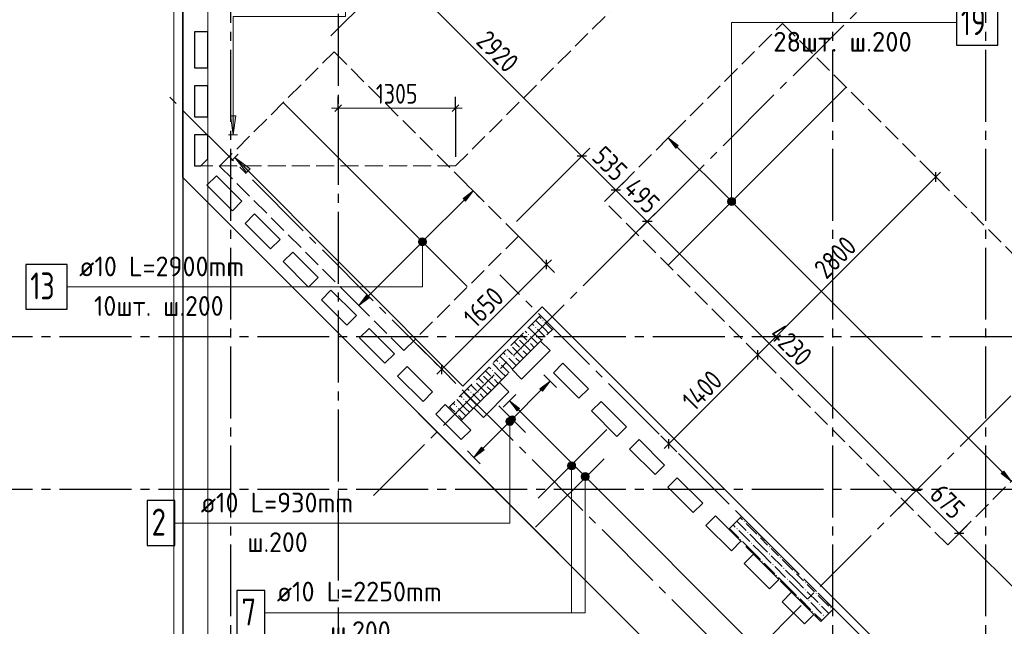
# Model space of a CAD drawing. Header units: millimetres. Extents: x 0 to 43617, y 0 to 59400.
# Tile 3 of 29: x 5580 to 16534, y 15809 to 22556. Entities that reach past the tile are written whole.
import ezdxf

# ---------------------------------------------------------------- set-up
doc = ezdxf.new("R2010")
doc.units = ezdxf.units.MM
doc.linetypes.add('______2', pattern=[270, 200, -70])
doc.linetypes.add('______5', pattern=[1100, 800, -100, 100, -100])
for name, color, linetype, lineweight in [('Standard', 7, 'Continuous', 25), ('ДОП Низ по У', 7, 'Continuous', 25), ('ДОП Низ по Х', 7, 'Continuous', 25), ('ЖБ Пилон', 180, 'Continuous', 25), ('Обрамление П-обр. равн.', 7, 'Continuous', 25), ('Оси', 40, '______5', 18), ('Позиционная метка линия выноска', 7, 'Continuous', 13), ('Позиционная метка номер позиции', 7, 'Continuous', 13), ('Примечания', 7, 'Continuous', 25)]:
    doc.layers.add(name, color=color, linetype=linetype, lineweight=lineweight)
doc.layers.add('ЖБ Перекрытие верхний уровень', color=7, linetype='Continuous', lineweight=25, true_color=0xe0e0ff)
doc.styles.add('GOST 2.304-81', font='txt')
doc.styles.add('ISOCPEUR', font='txt')

msp = doc.modelspace()

# ---------------------------------------------------------------- hatches: boundary and pattern name
at = {"layer": 'ДОП Низ по У', "linetype": 'Continuous', "lineweight": 13, "transparency": 33554687}
msp.add_hatch(color=7, dxfattribs=at).paths.add_polyline_path([(12878, 21128), (12793, 21241), (12906, 21156)], flags=16)
for points in [[(13464, 20544), (13491, 20570), (13474, 20561)], [(13491, 20570), (13464, 20544), (13464, 20525)], [(13491, 20570), (13464, 20525), (13510, 20570)], [(13510, 20570), (13464, 20525), (13474, 20508)], [(13510, 20570), (13474, 20508), (13527, 20561)], [(13527, 20561), (13474, 20508), (13491, 20498)], [(13527, 20561), (13491, 20498), (13536, 20544)], [(13536, 20544), (13491, 20498), (13510, 20498)], [(13536, 20544), (13510, 20498), (13536, 20525)], [(13536, 20525), (13510, 20498), (13527, 20508)], [(16498, 17508), (16611, 17423), (16527, 17536)]]:
    msp.add_hatch(color=7, dxfattribs=at).paths.add_polyline_path(points)
at = {"layer": 'ДОП Низ по Х', "linetype": 'Continuous', "lineweight": 13, "transparency": 33554687}
for points in [[(10541, 20538), (10626, 20651), (10513, 20566)], [(10024, 20095), (10087, 20059), (10034, 20112)], [(10024, 20076), (10070, 20049), (10024, 20095)], [(10024, 20095), (10070, 20049), (10087, 20059)], [(10051, 20049), (10024, 20076), (10034, 20059)], [(10024, 20076), (10051, 20049), (10070, 20049)], [(10034, 20112), (10096, 20076), (10051, 20121)], [(10034, 20112), (10087, 20059), (10096, 20076)], [(10051, 20121), (10096, 20076), (10096, 20095)], [(10051, 20121), (10096, 20095), (10070, 20121)], [(10070, 20121), (10096, 20095), (10087, 20112)]]:
    msp.add_hatch(color=7, dxfattribs=at).paths.add_polyline_path(points)
msp.add_hatch(color=7, dxfattribs=at).paths.add_polyline_path([(9466, 19463), (9353, 19378), (9438, 19491)], flags=16)
at = {"layer": 'ЖБ Пилон', "linetype": 'Continuous', "lineweight": 18, "transparency": 33554687}
for points in [[(11394, 19213), (11401, 19220), (11407, 19213), (11401, 19207)], [(11234, 19053), (11241, 19060), (11247, 19053), (11241, 19047)], [(11314, 19133), (11321, 19140), (11327, 19133), (11321, 19127)], [(11126, 19015), (11127, 19013), (11121, 19007), (11119, 19009)], [(11234, 18973), (11241, 18980), (11247, 18973), (11241, 18967)], [(11046, 18935), (11047, 18933), (11041, 18927), (11039, 18929)], [(11154, 18893), (11161, 18900), (11167, 18893), (11161, 18887)], [(10914, 18733), (10921, 18740), (10927, 18733), (10921, 18727)], [(10994, 18813), (11001, 18820), (11007, 18813), (11001, 18807)], [(11074, 18813), (11081, 18820), (11087, 18813), (11081, 18807)], [(10834, 18653), (10841, 18660), (10847, 18653), (10841, 18647)], [(10646, 18535), (10647, 18533), (10641, 18527), (10639, 18529)], [(10726, 18615), (10727, 18613), (10721, 18607), (10719, 18609)], [(10834, 18573), (10841, 18580), (10847, 18573), (10841, 18567)], [(10594, 18413), (10601, 18420), (10607, 18413), (10601, 18407)], [(10674, 18413), (10681, 18420), (10687, 18413), (10681, 18407)], [(10754, 18493), (10761, 18500), (10767, 18493), (10761, 18487)], [(10514, 18333), (10521, 18340), (10527, 18333), (10521, 18327)], [(10434, 18253), (10441, 18260), (10447, 18253), (10441, 18247)], [(10434, 18173), (10441, 18180), (10447, 18173), (10441, 18167)], [(13634, 16973), (13641, 16980), (13647, 16973), (13641, 16967)], [(13554, 16893), (13561, 16900), (13567, 16893), (13561, 16887)], [(13594, 16773), (13601, 16780), (13607, 16773), (13601, 16767)], [(13674, 16853), (13681, 16860), (13687, 16853), (13681, 16847)], [(13794, 16813), (13801, 16820), (13807, 16813), (13801, 16807)], [(13714, 16733), (13721, 16740), (13727, 16733), (13721, 16727)], [(13914, 16693), (13921, 16700), (13927, 16693), (13921, 16687)], [(13914, 16613), (13921, 16620), (13927, 16613), (13921, 16607)], [(14034, 16573), (14041, 16580), (14047, 16573), (14041, 16567)], [(13834, 16533), (13841, 16540), (13847, 16533), (13841, 16527)], [(13954, 16493), (13961, 16500), (13967, 16493), (13961, 16487)], [(14074, 16453), (14081, 16460), (14087, 16453), (14081, 16447)], [(13994, 16373), (14001, 16380), (14007, 16373), (14001, 16367)], [(14114, 16333), (14121, 16340), (14127, 16333), (14121, 16327)], [(14194, 16413), (14201, 16420), (14207, 16413), (14201, 16407)], [(14314, 16293), (14321, 16300), (14327, 16293), (14321, 16287)], [(14314, 16213), (14321, 16220), (14327, 16213), (14321, 16207)], [(14234, 16133), (14241, 16140), (14247, 16133), (14241, 16127)], [(14434, 16173), (14441, 16180), (14447, 16173), (14441, 16167)], [(14354, 16093), (14361, 16100), (14367, 16093), (14361, 16087)], [(14474, 16053), (14481, 16060), (14487, 16053), (14481, 16047)], [(14594, 16013), (14601, 16020), (14607, 16013), (14601, 16007)], [(14394, 15973), (14401, 15980), (14407, 15973), (14401, 15967)], [(14514, 15933), (14521, 15940), (14527, 15933), (14521, 15927)]]:
    msp.add_hatch(color=7, dxfattribs=at).paths.add_polyline_path(points, flags=16)
at = {"layer": 'Обрамление П-обр. равн.', "linetype": 'Continuous', "lineweight": 13, "transparency": 33554687}
for points in [[(11397, 18423), (11481, 18537), (11368, 18452)], [(11021, 18122), (11084, 18086), (11031, 18139)], [(11021, 18103), (11067, 18076), (11021, 18122)], [(11021, 18122), (11067, 18076), (11084, 18086)], [(11048, 18076), (11021, 18103), (11031, 18086)], [(11021, 18103), (11048, 18076), (11067, 18076)], [(11031, 18139), (11093, 18103), (11048, 18148)], [(11031, 18139), (11084, 18086), (11093, 18103)], [(11048, 18148), (11093, 18103), (11093, 18122)], [(11048, 18148), (11093, 18122), (11067, 18148)], [(11067, 18148), (11093, 18122), (11084, 18139)], [(11842, 17478), (11868, 17505), (11851, 17495)], [(11868, 17505), (11842, 17478), (11842, 17459)], [(11868, 17505), (11842, 17459), (11887, 17505)], [(11887, 17505), (11842, 17459), (11851, 17442)], [(11887, 17505), (11851, 17442), (11904, 17495)], [(11904, 17495), (11851, 17442), (11868, 17432)], [(11904, 17495), (11868, 17432), (11914, 17478)], [(11914, 17478), (11868, 17432), (11887, 17432)], [(11914, 17478), (11887, 17432), (11914, 17459)], [(11914, 17459), (11887, 17432), (11904, 17442)]]:
    msp.add_hatch(color=7, dxfattribs=at).paths.add_polyline_path(points)
for points in [[(11114, 18204), (11029, 18317), (11142, 18232)], [(10746, 17773), (10633, 17688), (10718, 17801)]]:
    msp.add_hatch(color=7, dxfattribs=at).paths.add_polyline_path(points, flags=16)
at = {"layer": 'Позиционная метка линия выноска', "linetype": 'Continuous', "lineweight": 13, "transparency": 33554687}
msp.add_hatch(color=7, dxfattribs=at).paths.add_polyline_path([(7924, 21485), (7954, 21275), (7984, 21485)])
msp.add_hatch(color=7, dxfattribs=at).paths.add_polyline_path([(8102, 20855), (7975, 21025), (8144, 20897)], flags=16)
at = {"layer": 'Позиционная метка номер позиции', "linetype": 'Continuous', "lineweight": 13, "transparency": 33554687}
for points in [[(13455, 20534), (13545, 20534), (13539, 20557)], [(13455, 20534), (13539, 20557), (13461, 20557)], [(13461, 20512), (13545, 20534), (13455, 20534)], [(13461, 20557), (13539, 20557), (13523, 20573)], [(13461, 20557), (13523, 20573), (13478, 20573)], [(13461, 20512), (13539, 20512), (13545, 20534)], [(13478, 20495), (13539, 20512), (13461, 20512)], [(13478, 20573), (13523, 20573), (13500, 20579)], [(13478, 20495), (13523, 20495), (13539, 20512)], [(13523, 20495), (13478, 20495), (13500, 20489)], [(10099, 20108), (10021, 20108), (10015, 20085)], [(10099, 20108), (10015, 20085), (10105, 20085)], [(10105, 20085), (10015, 20085), (10021, 20063)], [(10083, 20124), (10038, 20124), (10021, 20108)], [(10083, 20124), (10021, 20108), (10099, 20108)], [(10105, 20085), (10021, 20063), (10099, 20063)], [(10099, 20063), (10021, 20063), (10038, 20046)], [(10038, 20124), (10083, 20124), (10060, 20130)], [(10099, 20063), (10038, 20046), (10083, 20046)], [(10083, 20046), (10038, 20046), (10060, 20040)], [(11071, 18110), (10994, 18110), (10987, 18088)], [(11071, 18110), (10987, 18088), (11077, 18088)], [(11077, 18088), (10987, 18088), (10994, 18065)], [(11055, 18126), (11010, 18126), (10994, 18110)], [(11055, 18126), (10994, 18110), (11071, 18110)], [(11077, 18088), (10994, 18065), (11071, 18065)], [(11010, 18126), (11055, 18126), (11032, 18133)], [(11071, 18065), (10994, 18065), (11010, 18049)], [(11071, 18065), (11010, 18049), (11055, 18049)], [(11055, 18049), (11010, 18049), (11032, 18043)], [(11698, 17633), (11743, 17633), (11720, 17639)], [(11759, 17617), (11682, 17617), (11675, 17594)], [(11759, 17617), (11675, 17594), (11765, 17594)], [(11765, 17594), (11675, 17594), (11682, 17572)], [(11743, 17633), (11698, 17633), (11682, 17617)], [(11743, 17633), (11682, 17617), (11759, 17617)], [(11765, 17594), (11682, 17572), (11759, 17572)], [(11759, 17572), (11682, 17572), (11698, 17555)], [(11759, 17572), (11698, 17555), (11743, 17555)], [(11743, 17555), (11698, 17555), (11720, 17549)], [(11909, 17498), (11832, 17498), (11826, 17476)], [(11909, 17498), (11826, 17476), (11916, 17476)], [(11916, 17476), (11826, 17476), (11832, 17453)], [(11893, 17514), (11848, 17514), (11832, 17498)], [(11893, 17514), (11832, 17498), (11909, 17498)], [(11916, 17476), (11832, 17453), (11909, 17453)], [(11909, 17453), (11832, 17453), (11848, 17437)], [(11848, 17514), (11893, 17514), (11871, 17521)], [(11909, 17453), (11848, 17437), (11893, 17437)], [(11893, 17437), (11848, 17437), (11871, 17431)]]:
    msp.add_hatch(color=7, dxfattribs=at).paths.add_polyline_path(points)

# ---------------------------------------------------------------- linework, layer by layer
at = {"layer": 'Standard', "color": 7, "linetype": 'Continuous', "lineweight": 25, "transparency": 33554687}
for p, q in [((7394, 20800), (7394, 28680)), ((7524, 22420), (7524, 22020)), ((7674, 22420), (7524, 22420)), ((7674, 22020), (7674, 22420)), ((7524, 22020), (7674, 22020)), ((7524, 21820), (7524, 21475)), ((7674, 21820), (7524, 21820)), ((7674, 21475), (7674, 21820)), ((9086, 21534), (9161, 21609)), ((10391, 21534), (10466, 21609)), ((7524, 21475), (7674, 21475)), ((7524, 21275), (7524, 20930)), ((7674, 21275), (7524, 21275)), ((7674, 21008), (7674, 21275)), ((11887, 21039), (11781, 21039)), ((7524, 20930), (7596, 20930)), ((7596, 20930), (7674, 21008)), ((7769, 20820), (7663, 20714)), ((8052, 20538), (7769, 20820)), ((15772, 20754), (15772, 20861)), ((18094, 10100), (7394, 20800)), ((7663, 20714), (7946, 20432)), ((12265, 20661), (12159, 20661)), ((7946, 20432), (8052, 20538)), ((8193, 20396), (8087, 20290)), ((8476, 20113), (8193, 20396)), ((8087, 20290), (8370, 20007)), ((12616, 20311), (12509, 20311)), ((8370, 20007), (8476, 20113)), ((8618, 19972), (8512, 19866)), ((8900, 19689), (8618, 19972)), ((8512, 19866), (8794, 19583)), ((11442, 19781), (11442, 19887)), ((8794, 19583), (8900, 19689)), ((9042, 19548), (8936, 19442)), ((9325, 19265), (9042, 19548)), ((8936, 19442), (9219, 19159)), ((9219, 19159), (9325, 19265)), ((9466, 19123), (9360, 19017)), ((9749, 18841), (9466, 19123)), ((9360, 19017), (9643, 18735)), ((11375, 18982), (11057, 18664)), ((11481, 18876), (11375, 18982)), ((9643, 18735), (9749, 18841)), ((11163, 18558), (11481, 18876)), ((13792, 18775), (13792, 18881)), ((11623, 18735), (11517, 18628)), ((11906, 18452), (11623, 18735)), ((9890, 18699), (9784, 18593)), ((10173, 18416), (9890, 18699)), ((10275, 18615), (10275, 18721)), ((11057, 18664), (11163, 18558)), ((11517, 18628), (11800, 18346)), ((9784, 18593), (10067, 18310)), ((10916, 18522), (10633, 18240)), ((11022, 18416), (10916, 18522)), ((10067, 18310), (10173, 18416)), ((10739, 18133), (11022, 18416)), ((11800, 18346), (11906, 18452)), ((12047, 18310), (11941, 18204)), ((12330, 18027), (12047, 18310)), ((10315, 18275), (10209, 18169)), ((10598, 17992), (10315, 18275)), ((10633, 18240), (10739, 18133)), ((11941, 18204), (12224, 17921)), ((10209, 18169), (10491, 17886)), ((10491, 17886), (10598, 17992)), ((12224, 17921), (12330, 18027)), ((12471, 17886), (12365, 17780)), ((12754, 17603), (12471, 17886)), ((12803, 17785), (12803, 17891)), ((12365, 17780), (12648, 17497)), ((12648, 17497), (12754, 17603)), ((12896, 17462), (12790, 17356)), ((13178, 17179), (12896, 17462)), ((12790, 17356), (13072, 17073)), ((15607, 17320), (15501, 17320)), ((13072, 17073), (13178, 17179)), ((13320, 17037), (13214, 16931)), ((13603, 16755), (13320, 17037)), ((13214, 16931), (13497, 16649)), ((16084, 16842), (15978, 16842)), ((13497, 16649), (13603, 16755)), ((13744, 16613), (13638, 16507)), ((14027, 16330), (13744, 16613)), ((13638, 16507), (13921, 16224)), ((13921, 16224), (14027, 16330)), ((14168, 16189), (14062, 16083)), ((14416, 15941), (14168, 16189)), ((14062, 16083), (14310, 15835)), ((14310, 15835), (14416, 15941))]:
    msp.add_line(p, q, dxfattribs=at)
at = {"layer": 'Standard', "color": 251, "linetype": 'Continuous', "lineweight": -3, "true_color": 0x656565, "transparency": 33554687}
for p, q in [((9769, 23104), (9042, 22376)), ((9124, 21572), (9124, 21697)), ((10429, 21572), (10429, 21697)), ((9124, 21572), (9124, 21447)), ((9124, 21572), (9124, 21030)), ((10429, 21572), (10429, 21447)), ((10429, 21572), (10429, 21030)), ((11834, 21039), (11107, 20311)), ((11834, 21039), (11746, 20951)), ((11834, 21039), (11923, 21127)), ((15772, 20807), (15684, 20896)), ((12212, 20661), (12301, 20749)), ((15772, 20807), (15861, 20719)), ((15772, 20807), (15772, 20807)), ((12212, 20661), (12124, 20572)), ((12212, 20661), (12157, 20605)), ((12562, 20311), (12651, 20399)), ((12562, 20311), (12373, 20122)), ((12562, 20311), (12474, 20222)), ((11442, 19834), (11354, 19923)), ((11442, 19834), (11531, 19746)), ((10275, 18668), (9940, 19003)), ((13792, 18828), (13704, 18916)), ((10275, 18668), (10187, 18756)), ((13792, 18828), (13881, 18739)), ((13792, 18828), (13792, 18828)), ((10275, 18668), (10364, 18579)), ((12803, 17838), (12714, 17926)), ((12803, 17838), (12891, 17749)), ((12803, 17838), (12803, 17838)), ((15554, 17320), (15355, 17121)), ((15554, 17320), (15465, 17231)), ((15554, 17320), (15642, 17408)), ((16031, 16842), (16119, 16931)), ((16031, 16842), (15942, 16754)), ((16031, 16842), (16031, 16842))]:
    msp.add_line(p, q, dxfattribs=at)
at = {"layer": 'Standard', "color": 7, "linetype": 'Continuous', "lineweight": 13, "transparency": 33554687}
for p, q in [((11834, 21039), (9769, 23104)), ((9124, 21572), (9049, 21572)), ((9124, 21572), (10429, 21572)), ((10429, 21572), (10504, 21572)), ((12212, 20661), (11834, 21039)), ((15772, 20807), (15825, 20861)), ((13792, 18828), (15772, 20807)), ((12562, 20311), (12212, 20661)), ((15554, 17320), (12562, 20311)), ((10275, 18668), (11442, 19834)), ((11442, 19834), (11495, 19887)), ((12803, 17838), (13792, 18828)), ((10275, 18668), (10222, 18615)), ((12803, 17838), (12750, 17785)), ((16031, 16842), (15554, 17320)), ((17463, 15410), (16031, 16842))]:
    msp.add_line(p, q, dxfattribs=at)
at = {"layer": 'Standard', "color": 254, "linetype": 'Continuous', "lineweight": 18, "true_color": 0xc4c4ff, "transparency": 33554687}
msp.add_lwpolyline([(7294, 10000), (33174, 10000), (33174, 57320), (7294, 57320), (7294, 10000)], dxfattribs=at)
at = {"layer": 'Standard', "color": 7, "linetype": 'Continuous', "lineweight": 25, "transparency": 33554687}
msp.add_lwpolyline([(7394, 10100), (33074, 10100), (33074, 57220), (7394, 57220), (7394, 10100)], dxfattribs=at)
at = {"layer": 'Standard', "color": 7, "linetype": 'Continuous', "lineweight": 13, "transparency": 33554687}
msp.add_lwpolyline([(7674, 10380), (33074, 10380), (33074, 57220), (7674, 57220), (7674, 10380)], dxfattribs=at)
at = {"layer": 'Standard', "color": 251, "linetype": 'Continuous', "lineweight": -3, "true_color": 0x656565, "transparency": 33554687}
msp.add_lwpolyline([(11442, 19834), (11333, 19944), (11333, 19944), (11107, 20170)], dxfattribs=at)
at = {"layer": 'ДОП Низ по У', "color": 7, "linetype": 'Continuous', "lineweight": 13, "transparency": 33554687}
msp.add_line((13800, 22524), (15886, 22524), dxfattribs=at)
at = {"layer": 'ДОП Низ по У', "color": 7, "linetype": 'Continuous', "lineweight": 18, "transparency": 33554687}
msp.add_line((14769, 21803), (12797, 19831), dxfattribs=at)
at = {"layer": 'ДОП Низ по У', "color": 251, "linetype": 'Continuous', "lineweight": 13, "true_color": 0x494949, "transparency": 33554687}
for p, q in [((12793, 21241), (12864, 21312)), ((12793, 21241), (12722, 21170)), ((12793, 21241), (12906, 21156)), ((12878, 21128), (12793, 21241)), ((12793, 21241), (12793, 21241)), ((12906, 21156), (12878, 21128)), ((12892, 21142), (13479, 20555)), ((13474, 20508), (13474, 20508)), ((13521, 20513), (16512, 17522)), ((13527, 20561), (13527, 20561)), ((16527, 17536), (16498, 17508)), ((16611, 17423), (16527, 17536)), ((16498, 17508), (16611, 17423))]:
    msp.add_line(p, q, dxfattribs=at)
at = {"layer": 'ДОП Низ по У', "color": 7, "linetype": 'Continuous', "lineweight": 25, "transparency": 33554687}
msp.add_lwpolyline([(16000, 22274), (16460, 22274), (16460, 22774), (16000, 22774), (16000, 22274)], dxfattribs=at)
at = {"layer": 'ДОП Низ по У', "color": 251, "linetype": 'Continuous', "lineweight": 13, "true_color": 0x494949, "transparency": 33554687}
msp.add_circle((13500, 20534), 37.5, dxfattribs=at)
at = {"layer": 'ДОП Низ по Х', "color": 7, "linetype": 'Continuous', "lineweight": 18, "transparency": 33554687}
msp.add_line((8515, 21630), (10559, 19587), dxfattribs=at)
at = {"layer": 'ДОП Низ по Х', "color": 251, "linetype": 'Continuous', "lineweight": 13, "true_color": 0x494949, "transparency": 33554687}
for p, q in [((10626, 20651), (10555, 20721)), ((10626, 20651), (10513, 20566)), ((10541, 20538), (10626, 20651)), ((10626, 20651), (10697, 20580)), ((10626, 20651), (10626, 20651)), ((10081, 20106), (10527, 20552)), ((10513, 20566), (10541, 20538)), ((9452, 19477), (10039, 20064)), ((10034, 20112), (10034, 20112)), ((10087, 20059), (10087, 20059)), ((9353, 19378), (9282, 19449)), ((9353, 19378), (9438, 19491)), ((9466, 19463), (9353, 19378)), ((9438, 19491), (9466, 19463)), ((9353, 19378), (9424, 19307)), ((9353, 19378), (9353, 19378))]:
    msp.add_line(p, q, dxfattribs=at)
at = {"layer": 'ДОП Низ по Х', "color": 7, "linetype": 'Continuous', "lineweight": 13, "transparency": 33554687}
msp.add_line((6222, 19585), (8308, 19585), dxfattribs=at)
at = {"layer": 'ДОП Низ по Х', "color": 7, "linetype": 'Continuous', "lineweight": 25, "transparency": 33554687}
msp.add_lwpolyline([(5648, 19335), (6108, 19335), (6108, 19835), (5648, 19835), (5648, 19335)], dxfattribs=at)
at = {"layer": 'ДОП Низ по Х', "color": 251, "linetype": 'Continuous', "lineweight": 13, "true_color": 0x494949, "transparency": 33554687}
msp.add_circle((10060, 20085), 37.5, dxfattribs=at)
at = {"layer": 'ЖБ Перекрытие верхний уровень', "color": 7, "linetype": 'Continuous', "lineweight": 18, "transparency": 33554687}
for p, q in [((7394, 28680), (7394, 20800)), ((7524, 22420), (7674, 22420)), ((7524, 22020), (7524, 22420)), ((7674, 22420), (7674, 22020)), ((7674, 22020), (7524, 22020)), ((7524, 21475), (7524, 21820)), ((7524, 21820), (7674, 21820)), ((7674, 21820), (7674, 21475)), ((7674, 21475), (7524, 21475)), ((7524, 20930), (7524, 21275)), ((7524, 21275), (7674, 21275)), ((7674, 21275), (7674, 21008)), ((7596, 20930), (7524, 20930)), ((7674, 21008), (7596, 20930)), ((7663, 20714), (7769, 20820)), ((7769, 20820), (8052, 20538)), ((7394, 20800), (10527, 17667)), ((7946, 20432), (7663, 20714)), ((8052, 20538), (7946, 20432)), ((8087, 20290), (8193, 20396)), ((8193, 20396), (8476, 20113)), ((8370, 20007), (8087, 20290)), ((8476, 20113), (8370, 20007)), ((8512, 19866), (8618, 19972)), ((8618, 19972), (8900, 19689)), ((8794, 19583), (8512, 19866)), ((8900, 19689), (8794, 19583)), ((8936, 19442), (9042, 19548)), ((9042, 19548), (9325, 19265)), ((9219, 19159), (8936, 19442)), ((9325, 19265), (9219, 19159)), ((9360, 19017), (9466, 19123)), ((9466, 19123), (9749, 18841)), ((9643, 18734), (9360, 19017)), ((11057, 18664), (11375, 18982)), ((11375, 18982), (11481, 18876)), ((9749, 18841), (9643, 18734)), ((11481, 18876), (11163, 18558)), ((11517, 18628), (11623, 18734)), ((11623, 18734), (11906, 18452)), ((9784, 18593), (9890, 18699)), ((9890, 18699), (10173, 18416)), ((11163, 18558), (11057, 18664)), ((11800, 18346), (11517, 18628)), ((10067, 18310), (9784, 18593)), ((10633, 18240), (10916, 18522)), ((10916, 18522), (11022, 18416)), ((10173, 18416), (10067, 18310)), ((11022, 18416), (10739, 18133)), ((11906, 18452), (11800, 18346)), ((11941, 18204), (12047, 18310)), ((12047, 18310), (12330, 18027)), ((10209, 18169), (10315, 18275)), ((10315, 18275), (10598, 17992)), ((10739, 18133), (10633, 18240)), ((12224, 17921), (11941, 18204)), ((10491, 17886), (10209, 18169)), ((10598, 17992), (10491, 17886)), ((12330, 18027), (12224, 17921)), ((12365, 17780), (12471, 17886)), ((12471, 17886), (12754, 17603)), ((12648, 17497), (12365, 17780)), ((10527, 17667), (15264, 12929)), ((12754, 17603), (12648, 17497)), ((12790, 17356), (12896, 17462)), ((12896, 17462), (13178, 17179)), ((13072, 17073), (12790, 17356)), ((13178, 17179), (13072, 17073)), ((13214, 16931), (13320, 17037)), ((13320, 17037), (13603, 16755)), ((13497, 16649), (13214, 16931)), ((13603, 16755), (13497, 16649)), ((13638, 16507), (13744, 16613)), ((13744, 16613), (14027, 16330)), ((13921, 16224), (13638, 16507)), ((14027, 16330), (13921, 16224)), ((14062, 16083), (14168, 16189)), ((14168, 16189), (14416, 15941)), ((14310, 15835), (14062, 16083)), ((14416, 15941), (14310, 15835))]:
    msp.add_line(p, q, dxfattribs=at)
at = {"layer": 'ЖБ Пилон', "color": 253, "linetype": '______2', "lineweight": 13, "true_color": 0xa0a0a0, "transparency": 33554687}
for p, q in [((11375, 19265), (10350, 18240)), ((11517, 19123), (11375, 19265)), ((10491, 18098), (11517, 19123)), ((10350, 18240), (10491, 18098)), ((13610, 17030), (13469, 16889)), ((14635, 16005), (13610, 17030)), ((13469, 16889), (14494, 15863)), ((14494, 15863), (14635, 16005))]:
    msp.add_line(p, q, dxfattribs=at)
at = {"layer": 'ЖБ Пилон', "color": 9, "linetype": 'Continuous', "lineweight": 18, "true_color": 0xc7c7c7, "transparency": 33554687}
for p, q in [((11282, 19172), (11301, 19153)), ((11421, 19113), (11322, 19212)), ((11362, 19252), (11381, 19233)), ((11421, 19193), (11501, 19113)), ((11202, 19092), (11221, 19073)), ((11341, 19033), (11242, 19132)), ((11341, 19113), (11421, 19033)), ((11421, 19113), (11464, 19070)), ((11082, 18972), (11141, 18913)), ((11141, 18993), (11261, 18873)), ((11181, 19033), (11162, 19052)), ((11221, 18993), (11181, 19033)), ((11261, 19033), (11341, 18953)), ((11261, 18953), (11304, 18910)), ((11341, 19033), (11384, 18990)), ((11421, 19033), (11424, 19030)), ((10962, 18852), (10981, 18833)), ((11021, 18873), (11002, 18892)), ((11061, 18833), (11021, 18873)), ((11061, 18913), (11181, 18793)), ((11181, 18873), (11224, 18830)), ((10941, 18633), (10842, 18732)), ((10882, 18772), (10901, 18753)), ((11021, 18713), (10922, 18812)), ((11021, 18793), (11101, 18713)), ((11101, 18793), (11144, 18750)), ((10781, 18633), (10762, 18652)), ((10821, 18593), (10781, 18633)), ((10802, 18692), (10821, 18673)), ((10861, 18633), (10941, 18553)), ((10941, 18713), (11021, 18633)), ((10941, 18633), (10984, 18590)), ((11021, 18713), (11064, 18670)), ((11021, 18633), (11024, 18630)), ((10661, 18513), (10781, 18393)), ((10682, 18572), (10741, 18513)), ((10741, 18593), (10861, 18473)), ((10861, 18553), (10904, 18510)), ((10621, 18313), (10522, 18412)), ((10562, 18452), (10581, 18433)), ((10621, 18473), (10602, 18492)), ((10661, 18433), (10621, 18473)), ((10781, 18473), (10824, 18430)), ((10541, 18233), (10442, 18332)), ((10482, 18372), (10501, 18353)), ((10541, 18313), (10621, 18233)), ((10621, 18393), (10701, 18313)), ((10621, 18313), (10664, 18270)), ((10701, 18393), (10744, 18350)), ((10381, 18233), (10362, 18252)), ((10421, 18193), (10381, 18233)), ((10402, 18292), (10421, 18273)), ((10461, 18233), (10541, 18153)), ((10541, 18233), (10584, 18190)), ((10621, 18233), (10624, 18230)), ((10461, 18153), (10504, 18110)), ((13621, 16993), (13597, 17017)), ((13477, 16897), (13581, 16793)), ((13517, 16937), (13541, 16913)), ((13557, 16977), (13661, 16873)), ((13581, 16873), (13701, 16753)), ((13661, 16953), (13781, 16833)), ((13821, 16713), (13701, 16833)), ((13821, 16793), (13901, 16713)), ((13741, 16633), (13621, 16753)), ((13741, 16713), (13821, 16633)), ((13821, 16713), (13901, 16633)), ((13981, 16633), (13941, 16673)), ((13741, 16633), (13821, 16553)), ((13821, 16633), (13941, 16513)), ((13941, 16593), (14061, 16473)), ((14021, 16593), (13981, 16633)), ((14061, 16553), (14181, 16433)), ((13861, 16513), (13981, 16393)), ((13981, 16473), (14101, 16353)), ((14221, 16313), (14101, 16433)), ((14141, 16233), (14021, 16353)), ((14221, 16393), (14301, 16313)), ((14141, 16313), (14221, 16233)), ((14141, 16233), (14221, 16153)), ((14221, 16313), (14301, 16233)), ((14221, 16233), (14341, 16113)), ((14381, 16233), (14341, 16273)), ((14421, 16193), (14381, 16233)), ((14261, 16113), (14381, 15993)), ((14341, 16193), (14461, 16073)), ((14461, 16153), (14581, 16033)), ((14381, 16073), (14501, 15953)), ((14582, 15952), (14501, 16033)), ((14621, 15993), (14622, 15992)), ((14502, 15872), (14421, 15953)), ((14541, 15913), (14542, 15912))]:
    msp.add_line(p, q, dxfattribs=at)
at = {"layer": 'Обрамление П-обр. равн.', "color": 251, "linetype": 'Continuous', "lineweight": 13, "true_color": 0x494949, "transparency": 33554687}
for p, q in [((11481, 18537), (11368, 18452)), ((11397, 18423), (11481, 18537)), ((11481, 18537), (11411, 18607)), ((11481, 18537), (11552, 18466)), ((11481, 18537), (11481, 18537)), ((11078, 18133), (11382, 18438)), ((11368, 18452), (11397, 18423)), ((11029, 18317), (10958, 18246)), ((11029, 18317), (11100, 18388)), ((11029, 18317), (11142, 18232)), ((11114, 18204), (11029, 18317)), ((11029, 18317), (11029, 18317)), ((11142, 18232), (11114, 18204)), ((11128, 18218), (11857, 17490)), ((10732, 17787), (11036, 18091)), ((11031, 18139), (11031, 18139)), ((11084, 18086), (11084, 18086)), ((10633, 17688), (10562, 17759)), ((10633, 17688), (10718, 17801)), ((10746, 17773), (10633, 17688)), ((10718, 17801), (10746, 17773)), ((10633, 17688), (10704, 17617)), ((10633, 17688), (10633, 17688)), ((11851, 17442), (11851, 17442)), ((11899, 17447), (15456, 13890)), ((11904, 17495), (11904, 17495))]:
    msp.add_line(p, q, dxfattribs=at)
at = {"layer": 'Обрамление П-обр. равн.', "color": 7, "linetype": 'Continuous', "lineweight": 25, "transparency": 33554687}
for p, q in [((10909, 18261), (11206, 17964)), ((12111, 17999), (11347, 17235)), ((11319, 16910), (12083, 17673))]:
    msp.add_line(p, q, dxfattribs=at)
for points in [[(6997, 16708), (7307, 16708), (7307, 17208), (6997, 17208), (6997, 16708)], [(7997, 15708), (8307, 15708), (8307, 16208), (7997, 16208), (7997, 15708)]]:
    msp.add_lwpolyline(points, dxfattribs=at)
at = {"layer": 'Обрамление П-обр. равн.', "color": 251, "linetype": 'Continuous', "lineweight": 13, "true_color": 0x494949, "transparency": 33554687}
for centre in [(11057, 18112), (11878, 17468)]:
    msp.add_circle(centre, 37.5, dxfattribs=at)
at = {"layer": 'Оси', "color": 8, "linetype": '______5', "lineweight": -3, "transparency": 33554687}
for p, q in [((9124, 57820), (9124, 7100)), ((7924, 57420), (7924, 7100)), ((14624, 57420), (14624, 7100)), ((16324, 57420), (16324, 7100)), ((9516, 17264), (28172, 35920)), ((12153, 13919), (31163, 32929)), ((16513, 12430), (7200, 21743)), ((17362, 13278), (10923, 19717)), ((33224, 19030), (4600, 19030)), ((33224, 17330), (4600, 17330)), ((9516, 17264), (9516, 17264)), ((9516, 17264), (9516, 17264))]:
    msp.add_line(p, q, dxfattribs=at)
at = {"layer": 'Позиционная метка линия выноска', "color": 251, "linetype": 'Continuous', "lineweight": 13, "true_color": 0x494949, "transparency": 33554687}
for p, q in [((7984, 21485), (7924, 21485)), ((7924, 21485), (7954, 21275)), ((7954, 21485), (7954, 21500)), ((7954, 21275), (7984, 21485)), ((7904, 21275), (8004, 21275)), ((7954, 21275), (7954, 21275)), ((7954, 21275), (7954, 21275)), ((7954, 21275), (7954, 21275)), ((8010, 21061), (7939, 20990)), ((7975, 21025), (7975, 21025)), ((7975, 21025), (7975, 21025)), ((7975, 21025), (7975, 21025)), ((7975, 21025), (8144, 20897)), ((8102, 20855), (7975, 21025)), ((8144, 20897), (8102, 20855)), ((8123, 20876), (8133, 20866))]:
    msp.add_line(p, q, dxfattribs=at)
for points in [[(9204, 57170), (9204, 53290), (7954, 53290), (7954, 49730), (9204, 49730), (9204, 42770), (7954, 42770), (7954, 39210), (9204, 39210), (9204, 32250), (7954, 32250), (7954, 29310), (9204, 29310), (9204, 22590), (7954, 22590), (7954, 21275)], [(7975, 21025), (10508, 18479), (11391, 19362), (16546, 14207), (15623, 13362), (18326, 10660), (19834, 10660), (19834, 11910), (26554, 11910), (26554, 10660), (29494, 10660), (29494, 11910), (33024, 11910)]]:
    msp.add_lwpolyline(points, dxfattribs=at)
at = {"layer": 'Позиционная метка номер позиции', "color": 7, "linetype": 'Continuous', "lineweight": 13, "transparency": 33554687}
for p, q in [((13455, 20534), (13455, 20534)), ((13500, 20579), (13500, 20579)), ((13500, 20489), (13500, 20489)), ((13545, 20534), (13545, 20534)), ((10015, 20085), (10015, 20085)), ((10060, 20130), (10060, 20130)), ((10105, 20085), (10105, 20085)), ((10060, 20040), (10060, 20040)), ((10987, 18088), (10987, 18088)), ((11032, 18133), (11032, 18133)), ((11077, 18088), (11077, 18088)), ((11032, 18043), (11032, 18043)), ((11720, 17639), (11720, 17639)), ((11675, 17594), (11675, 17594)), ((11720, 17549), (11720, 17549)), ((11765, 17594), (11765, 17594)), ((11826, 17476), (11826, 17476)), ((11871, 17521), (11871, 17521)), ((11871, 17431), (11871, 17431)), ((11916, 17476), (11916, 17476))]:
    msp.add_line(p, q, dxfattribs=at)
for points in [[(13500, 20534), (13500, 22524), (16000, 22524)], [(10060, 20085), (10060, 19585), (6108, 19585)], [(11032, 18088), (11032, 16958), (7307, 16958)], [(11720, 17594), (11720, 15958), (8307, 15958)], [(11871, 17476), (11871, 15958), (8307, 15958)]]:
    msp.add_lwpolyline(points, dxfattribs=at)
for centre in [(13500, 20534), (10060, 20085), (11032, 18088), (11720, 17594), (11871, 17476)]:
    msp.add_circle(centre, 45, dxfattribs=at)
at = {"layer": 'Примечания', "color": 7, "linetype": '______2', "lineweight": 13, "transparency": 33554687}
for p, q in [((22019, 32521), (10429, 20930)), ((10429, 20930), (7596, 20930))]:
    msp.add_line(p, q, dxfattribs=at)
at = {"layer": 'Примечания', "color": 7, "linetype": '______2', "lineweight": 18, "transparency": 33554687}
for p, q in [((12086, 20534), (14066, 22514)), ((14066, 22514), (17884, 18696)), ((7804, 20927), (9077, 22199)), ((9077, 22199), (11128, 20149)), ((9855, 18876), (7804, 20927)), ((15904, 16716), (12086, 20534)), ((11128, 20149), (9855, 18876)), ((17884, 18696), (15904, 16716))]:
    msp.add_line(p, q, dxfattribs=at)

# ---------------------------------------------------------------- texts
at = {"layer": 'Standard', "color": 7, "linetype": 'Continuous', "lineweight": 25, "transparency": 33554687, "char_height": 220, "attachment_point": 7, "style": 'GOST 2.304-81'}
for s, insert, width, rotation in [('2920', (10644, 22300), 672.62, 315), ('535', (11932, 21012), 485.25, 315), ('495', (12285, 20659), 516.39, 315), ('2800', (14554, 19659), 672.62, 45), ('1650', (10652, 19115), 610.17, 45), ('4230', (13905, 19038), 657.05, 315), ('1400', (13085, 18191), 625.74, 45), ('675', (15689, 17254), 516.39, 315)]:
    msp.add_mtext(s, dxfattribs=dict(at, insert=insert, width=width, rotation=rotation))
at = {"layer": 'Standard', "color": 7, "linetype": 'Continuous', "lineweight": 25, "transparency": 33554687, "insert": (9542, 21622), "char_height": 220, "width": 594.59, "attachment_point": 7, "style": 'GOST 2.304-81'}
msp.add_mtext('1305', dxfattribs=at)
at = {"layer": 'ДОП Низ по У', "color": 7, "linetype": 'Continuous', "lineweight": 13, "transparency": 33554687, "attachment_point": 7, "style": 'ISOCPEUR'}
for s, insert, char_height, width in [('\\W0.75;19', (16050, 22384), 300, 472.28), ('\\W0.98;28шт. ш.200 ', (13963, 22201), 220, 1866.45)]:
    msp.add_mtext(s, dxfattribs=dict(at, insert=insert, char_height=char_height, width=width))
at = {"layer": 'ДОП Низ по Х', "color": 7, "linetype": 'Continuous', "lineweight": 13, "transparency": 33554687, "attachment_point": 7, "style": 'ISOCPEUR'}
for s, insert, char_height, width in [('\\W0.96;ø10 L=2900mm ', (6242, 19702), 220, 2150.52), ('\\W0.75;13', (5698, 19445), 300, 472.27), ('\\W0.95;10шт. ш.200 ', (6407, 19262), 220, 1819.89)]:
    msp.add_mtext(s, dxfattribs=dict(at, insert=insert, char_height=char_height, width=width))
at = {"layer": 'Обрамление П-обр. равн.', "color": 7, "linetype": 'Continuous', "lineweight": 13, "transparency": 33554687, "attachment_point": 7, "style": 'ISOCPEUR'}
for s, insert, char_height, width in [('\\W0.96;ø10 L=930mm ', (7595, 17075), 220, 1996.3), ('\\W0.78;2', (7047, 16818), 300, 326.4), ('\\W0.95;ш.200 ', (8112, 16635), 220, 962.13), ('\\W0.96;ø10 L=2250mm ', (8441, 16085), 220, 2150.52), ('\\W0.78;7', (8047, 15818), 300, 326.41), ('\\W0.95;ш.200 ', (9035, 15645), 220, 962.13)]:
    msp.add_mtext(s, dxfattribs=dict(at, insert=insert, char_height=char_height, width=width))

doc.saveas('drawing.dxf')
